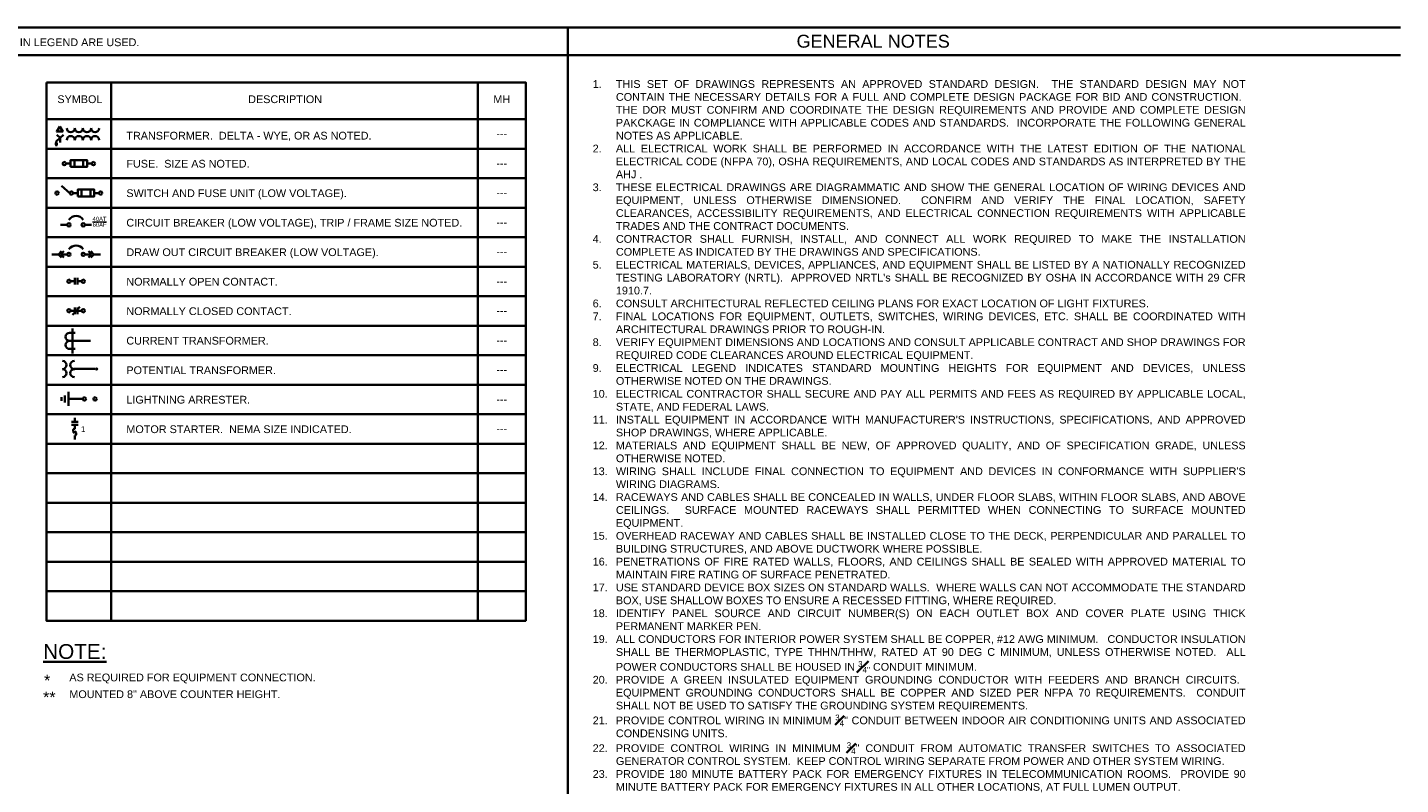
# Model space of a CAD drawing. Header units: inches. Extents: x 19734 to 20651, y 931 to 1552.
# Tile 4 of 4: x 20128 to 20651, y 1264 to 1552. Entities that reach past the tile are written whole.
import ezdxf
from ezdxf.enums import TextEntityAlignment as Align

# ---------------------------------------------------------------- set-up
doc = ezdxf.new("R2010")
doc.units = ezdxf.units.IN
doc.header["$MEASUREMENT"] = 0
doc.layers.add('G-ANNO-LEGN', color=7, linetype='Continuous', lineweight=35)
doc.layers.add('G-ANNO-NOTE', color=7, linetype='Continuous', lineweight=35)
doc.styles.add('Arial', font='arial.ttf', dxfattribs={"height": 0.125})

msp = doc.modelspace()

# ---------------------------------------------------------------- hatches: boundary and pattern name
at = {"layer": 'G-ANNO-LEGN'}
h = msp.add_hatch(color=256, dxfattribs=at)
h.dxf.hatch_style = 1
h.paths.add_polyline_path([(20155.23, 1422.34, 1), (20153.96, 1422.34, 1)])

# ---------------------------------------------------------------- linework, layer by layer
for p, q in [((19734.29, 1552.42), (20334.1, 1552.42)), ((19734.29, 1541.88), (20334.1, 1541.88)), ((20160.19, 1531.48), (20160.19, 1326.43)), ((20299.82, 1531.48), (20299.82, 1326.43)), ((20138.67, 1508.09), (20139.8, 1508.09)), ((20138.81, 1507.83), (20139.66, 1507.83)), ((20138.95, 1507.58), (20139.52, 1507.58)), ((20140.67, 1510.34), (20139.23, 1508.95)), ((20139.23, 1508.95), (20139.23, 1508.09)), ((20140.67, 1510.34), (20139.39, 1511.58)), ((20140.67, 1510.34), (20141.96, 1511.58)), ((20140.67, 1510.34), (20140.67, 1508.61)), ((20146.12, 1501.92), (20146.12, 1499.28)), ((20149.49, 1501.92), (20149.49, 1499.28)), ((20144.65, 1500.6), (20142.88, 1500.6)), ((20152.74, 1500.6), (20150.97, 1500.6)), ((20144.37, 1489.36), (20141.19, 1492.13)), ((20147.4, 1489.36), (20145.63, 1489.36)), ((20148.87, 1490.68), (20148.87, 1488.05)), ((20152.24, 1490.68), (20152.24, 1488.05)), ((20155.49, 1489.36), (20153.72, 1489.36)), ((20140.89, 1477.25), (20143.42, 1477.25)), ((20150.16, 1477.25), (20152.69, 1477.25)), ((20137.52, 1466.01), (20140.05, 1466.01)), ((20140.05, 1466.01), (20141.24, 1467.2)), ((20140.05, 1466.01), (20141.24, 1464.82)), ((20140.89, 1466.01), (20142.08, 1467.2)), ((20140.89, 1466.01), (20143.42, 1466.01)), ((20140.89, 1466.01), (20142.08, 1464.82)), ((20150.16, 1466.01), (20152.69, 1466.01)), ((20152.69, 1466.01), (20151.5, 1467.2)), ((20152.69, 1466.01), (20151.5, 1464.82)), ((20153.53, 1466.01), (20152.34, 1467.2)), ((20153.53, 1466.01), (20152.34, 1464.82)), ((20153.53, 1466.01), (20156.06, 1466.01)), ((20144.68, 1455.76), (20146.24, 1455.76)), ((20146.24, 1457.02), (20146.24, 1454.49)), ((20147.34, 1457.02), (20147.34, 1454.49)), ((20147.34, 1455.76), (20148.9, 1455.76)), ((20144.68, 1444.52), (20146.24, 1444.52)), ((20148.18, 1446.03), (20145.4, 1443.01)), ((20146.24, 1445.79), (20146.24, 1443.26)), ((20147.34, 1445.79), (20147.34, 1443.26)), ((20147.34, 1444.52), (20148.9, 1444.52)), ((20144.33, 1436.14), (20146.43, 1436.14)), ((20145.38, 1437.82), (20145.38, 1428.27)), ((20144.33, 1433.05), (20152.33, 1433.05)), ((20144.33, 1429.96), (20146.43, 1429.96)), ((20145.96, 1422.34), (20153.96, 1422.34)), ((20143.89, 1413.58), (20143.89, 1408.28)), ((20141.2, 1411.59), (20141.2, 1410.27)), ((20142.54, 1412.26), (20142.54, 1409.61)), ((20149.3, 1410.93), (20143.89, 1410.93)), ((20147.51, 1402.18), (20144.98, 1402.18)), ((20146.24, 1403.74), (20146.24, 1402.18)), ((20147.51, 1401.09), (20144.98, 1401.09)), ((20146.24, 1401.09), (20146.24, 1399.53)), ((20146.24, 1395.44), (20146.24, 1397))]:
    msp.add_line(p, q, dxfattribs=at)
at = {"layer": 'G-ANNO-LEGN', "linetype": 'Continuous'}
for p, q in [((20334.1, 1552.42), (20651.37, 1552.42)), ((20334.23, 1012.23), (20334.1, 1552.42)), ((20334.1, 1541.88), (20651.37, 1541.88))]:
    msp.add_line(p, q, dxfattribs=at)
at = {"layer": 'G-ANNO-LEGN'}
for points in [[(20135.49, 1531.48), (20318.07, 1531.48), (20318.07, 1517.44), (20135.49, 1517.44)], [(20135.49, 1517.44), (20318.07, 1517.44), (20318.07, 1506.2), (20135.49, 1506.2)], [(20140.57, 1514.76), (20139.43, 1512.78), (20141.71, 1512.78)], [(20135.49, 1506.2), (20318.07, 1506.2), (20318.07, 1494.96), (20135.49, 1494.96)], [(20135.49, 1494.96), (20318.07, 1494.96), (20318.07, 1483.73), (20135.49, 1483.73)], [(20135.49, 1483.73), (20318.07, 1483.73), (20318.07, 1472.49), (20135.49, 1472.49)], [(20135.49, 1472.49), (20318.07, 1472.49), (20318.07, 1461.26), (20135.49, 1461.26)], [(20135.49, 1461.26), (20318.07, 1461.26), (20318.07, 1450.02), (20135.49, 1450.02)], [(20135.49, 1450.02), (20318.07, 1450.02), (20318.07, 1438.79), (20135.49, 1438.79)], [(20135.49, 1438.79), (20318.07, 1438.79), (20318.07, 1427.55), (20135.49, 1427.55)], [(20135.49, 1427.55), (20318.07, 1427.55), (20318.07, 1416.32), (20135.49, 1416.32)], [(20135.49, 1416.32), (20318.07, 1416.32), (20318.07, 1405.08), (20135.49, 1405.08)], [(20135.49, 1405.08), (20318.07, 1405.08), (20318.07, 1393.84), (20135.49, 1393.84)], [(20135.49, 1393.84), (20318.07, 1393.84), (20318.07, 1382.61), (20135.49, 1382.61)], [(20135.49, 1382.61), (20318.07, 1382.61), (20318.07, 1371.37), (20135.49, 1371.37)], [(20135.49, 1371.37), (20318.07, 1371.37), (20318.07, 1360.14), (20135.49, 1360.14)], [(20135.49, 1360.14), (20318.07, 1360.14), (20318.07, 1348.9), (20135.49, 1348.9)], [(20135.49, 1348.9), (20318.07, 1348.9), (20318.07, 1337.67), (20135.49, 1337.67)], [(20135.49, 1337.67), (20318.07, 1337.67), (20318.07, 1326.43), (20135.49, 1326.43)]]:
    msp.add_lwpolyline(points, close=True, dxfattribs=at)
at = {"layer": 'G-ANNO-LEGN', "linetype": 'Continuous'}
for points in [[(20144.65, 1499.28), (20150.97, 1499.28), (20150.97, 1501.92), (20144.65, 1501.92)], [(20147.4, 1488.05), (20153.72, 1488.05), (20153.72, 1490.68), (20147.4, 1490.68)]]:
    msp.add_lwpolyline(points, close=True, dxfattribs=at)
at = {"layer": 'G-ANNO-LEGN'}
for centre in [(20142.25, 1500.6), (20153.37, 1500.6), (20139.52, 1489.36), (20145, 1489.36), (20156.12, 1489.36), (20144.05, 1477.25), (20149.53, 1477.25), (20144.05, 1466.01), (20149.53, 1466.01), (20144.05, 1455.76), (20149.53, 1455.76), (20144.05, 1444.52), (20149.53, 1444.52), (20149.93, 1410.93), (20154, 1410.93)]:
    msp.add_circle(centre, 0.632, dxfattribs=at)
for centre, radius, start, end in [((20144.74, 1514.07), 1.54, 180, 0), ((20147.83, 1514.07), 1.54, 180, 0), ((20150.92, 1514.07), 1.54, 180, 0), ((20154.01, 1514.07), 1.54, 180, 0), ((20144.74, 1509.54), 1.54, 0, 180), ((20147.83, 1509.54), 1.54, 0, 180), ((20150.92, 1509.54), 1.54, 0, 180), ((20154.01, 1509.54), 1.54, 0, 180), ((20146.79, 1477.25), 3.37, 35.6591, 144.3409), ((20146.79, 1466.01), 3.37, 35.6591, 144.3409), ((20144.33, 1434.59), 1.54, 90, 270), ((20144.33, 1431.5), 1.54, 90, 270), ((20141.58, 1423.87), 1.54, 270, 90), ((20146.12, 1423.87), 1.54, 90, 270), ((20141.58, 1420.78), 1.54, 270, 90), ((20146.12, 1420.78), 1.54, 90, 270), ((20146.24, 1398.9), 0.632, 90, 336.1401), ((20146.24, 1397.63), 0.632, 270, 156.1401)]:
    msp.add_arc(centre, radius, start, end, dxfattribs=at)

# ---------------------------------------------------------------- texts
at = {"layer": 'G-ANNO-LEGN', "attachment_point": 1, "style": 'Arial'}
for s, insert, char_height, width in [('ATTENTION:  NOT ALL SYMBOLS SHOWN IN LEGEND ARE USED.', (20042.25, 1548.25), 2.9494, 133.7021), ('\\PSYMBOL', (20139.64, 1531.48), 2.949, 19.0432), ('\\pxqc;\\PDESCRIPTION', (20211.06, 1531.48), 2.9494, 30.7104), ('\\pxqc;\\PMH', (20299.82, 1531.48), 2.949, 18.2579), ('TRANSFORMER.  DELTA - WYE, OR AS NOTED.', (20165.93, 1512.69), 2.9494, 132.9308), ('\\pxqc;---', (20299.82, 1513.42), 2.949, 18.2579), ('FUSE.  SIZE AS NOTED.', (20165.93, 1502), 2.9494, 132.9308), ('\\pxqc;---', (20299.82, 1502.19), 2.949, 18.2579), ('SWITCH AND FUSE UNIT (LOW VOLTAGE).', (20165.93, 1490.77), 2.9494, 132.9308), ('\\pxqc;---', (20299.82, 1490.95), 2.949, 18.2579), ('CIRCUIT BREAKER (LOW VOLTAGE), TRIP / FRAME SIZE NOTED.', (20165.93, 1479.53), 2.9494, 132.9308), ('\\pxqc;---', (20299.82, 1479.71), 2.949, 18.2579), ('DRAW OUT CIRCUIT BREAKER (LOW VOLTAGE).', (20165.93, 1468.3), 2.9494, 132.9308), ('\\pxqc;---', (20299.82, 1468.48), 2.949, 18.2579), ('NORMALLY OPEN CONTACT.', (20165.93, 1457.06), 2.9494, 132.9308), ('\\pxqc;---', (20299.82, 1457.24), 2.949, 18.2579), ('NORMALLY CLOSED CONTACT.', (20165.93, 1445.83), 2.9494, 132.9308), ('\\pxqc;---', (20299.82, 1446.01), 2.949, 18.2579), ('CURRENT TRANSFORMER.', (20165.93, 1434.59), 2.9494, 132.9308), ('\\pxqc;---', (20299.82, 1434.77), 2.949, 18.2579), ('POTENTIAL TRANSFORMER.', (20165.93, 1423.35), 2.9494, 132.9308), ('\\pxqc;---', (20299.82, 1423.54), 2.949, 18.2579), ('LIGHTNING ARRESTER.', (20165.93, 1412.12), 2.9494, 132.9308), ('\\pxqc;---', (20299.82, 1412.3), 2.949, 18.2579), ('MOTOR STARTER.  NEMA SIZE INDICATED.', (20165.93, 1400.88), 2.9494, 132.9308), ('\\pxqc;---', (20299.82, 1401.06), 2.949, 18.2579), ('\\pxqc;*', (20131.48, 1305.9), 4.389, 8.5789), ('AS REQUIRED FOR EQUIPMENT CONNECTION.', (20144.21, 1306.33), 2.9494, 132.9308), ('\\pxqc;**', (20127.46, 1299.5), 4.389, 18.2579), ('MOUNTED 8" ABOVE COUNTER HEIGHT.', (20144.21, 1299.95), 2.9494, 132.9308)]:
    msp.add_mtext(s, dxfattribs=dict(at, insert=insert, char_height=char_height, width=width))
at = {"layer": 'G-ANNO-LEGN', "lineweight": 15, "attachment_point": 1, "style": 'Arial'}
for s, insert, char_height, width in [('\\A1;{\\H0.75x;\\S40AT/60AF;}', (20153.09, 1480.32), 2.1067, 5.6594), ('\\A1;1', (20148.67, 1400.51), 2.107, 1.9478)]:
    msp.add_mtext(s, dxfattribs=dict(at, insert=insert, char_height=char_height, width=width))
at = {"layer": 'G-ANNO-LEGN', "insert": (20134.25, 1317.57), "char_height": 5.642, "attachment_point": 1, "style": 'Arial'}
msp.add_mtext_dynamic_manual_height_columns('{\\LNOTE:}', width=158.1692, gutter_width=0.0408, heights=[0], dxfattribs=at)
at = {"layer": 'G-ANNO-NOTE', "color": 7, "style": 'Arial'}
msp.add_text('GENERAL NOTES', height=4.9156, dxfattribs=at).set_placement((20421.26, 1547.18), align=Align.MIDDLE_LEFT)
at = {"layer": 'G-ANNO-NOTE', "insert": (20343.59, 1532.36), "char_height": 2.94935, "width": 248.0248, "attachment_point": 1, "style": 'Arial'}
msp.add_mtext('\\A1;\\pxi-3,l3,sm1,qj,t3,6;1.^ITHIS SET OF DRAWINGS REPRESENTS AN APPROVED STANDARD DESIGN.  THE STANDARD DESIGN MAY NOT CONTAIN THE NECESSARY DETAILS FOR A FULL AND COMPLETE DESIGN PACKAGE FOR BID AND CONSTRUCTION.  THE DOR MUST CONFIRM AND COORDINATE THE DESIGN REQUIREMENTS AND PROVIDE AND COMPLETE DESIGN PAKCKAGE IN COMPLIANCE WITH APPLICABLE CODES AND STANDARDS.  INCORPORATE THE FOLLOWING GENERAL NOTES AS APPLICABLE.\\P2.^IALL ELECTRICAL WORK SHALL BE PERFORMED IN ACCORDANCE WITH THE LATEST EDITION OF THE NATIONAL ELECTRICAL CODE (NFPA 70), OSHA REQUIREMENTS, AND LOCAL CODES AND STANDARDS AS INTERPRETED BY THE AHJ .\\P3.^ITHESE ELECTRICAL DRAWINGS ARE DIAGRAMMATIC AND SHOW THE GENERAL LOCATION OF WIRING DEVICES AND EQUIPMENT, UNLESS OTHERWISE DIMENSIONED.  CONFIRM AND VERIFY THE FINAL LOCATION, SAFETY CLEARANCES, ACCESSIBILITY REQUIREMENTS, AND ELECTRICAL CONNECTION REQUIREMENTS WITH APPLICABLE TRADES AND THE CONTRACT DOCUMENTS.\\P4.^ICONTRACTOR SHALL FURNISH, INSTALL, AND CONNECT ALL WORK REQUIRED TO MAKE THE INSTALLATION COMPLETE AS INDICATED BY THE DRAWINGS AND SPECIFICATIONS.\\P5.^IELECTRICAL MATERIALS, DEVICES, APPLIANCES, AND EQUIPMENT SHALL BE LISTED BY A NATIONALLY RECOGNIZED TESTING LABORATORY (NRTL).  APPROVED NRTL\'s SHALL BE RECOGNIZED BY OSHA IN ACCORDANCE WITH 29 CFR 1910.7.\\P6.^ICONSULT ARCHITECTURAL REFLECTED CEILING PLANS FOR EXACT LOCATION OF LIGHT FIXTURES.\\P7.^IFINAL LOCATIONS FOR EQUIPMENT, OUTLETS, SWITCHES, WIRING DEVICES, ETC. SHALL BE COORDINATED WITH ARCHITECTURAL DRAWINGS PRIOR TO ROUGH-IN.\\P8.^IVERIFY EQUIPMENT DIMENSIONS AND LOCATIONS AND CONSULT APPLICABLE CONTRACT AND SHOP DRAWINGS FOR REQUIRED CODE CLEARANCES AROUND ELECTRICAL EQUIPMENT.\\P9.^IELECTRICAL LEGEND INDICATES STANDARD MOUNTING HEIGHTS FOR EQUIPMENT AND DEVICES, UNLESS OTHERWISE NOTED ON THE DRAWINGS.\\P10.^IELECTRICAL CONTRACTOR SHALL SECURE AND PAY ALL PERMITS AND FEES AS REQUIRED BY APPLICABLE LOCAL, STATE, AND FEDERAL LAWS.\\P11.^IINSTALL EQUIPMENT IN ACCORDANCE WITH MANUFACTURER\'S INSTRUCTIONS, SPECIFICATIONS, AND APPROVED SHOP DRAWINGS, WHERE APPLICABLE.\\P12.^IMATERIALS AND EQUIPMENT SHALL BE NEW, OF APPROVED QUALITY, AND OF SPECIFICATION GRADE, UNLESS OTHERWISE NOTED.\\P13.^IWIRING SHALL INCLUDE FINAL CONNECTION TO EQUIPMENT AND DEVICES IN CONFORMANCE WITH SUPPLIER\'S WIRING DIAGRAMS.\\P14.^IRACEWAYS AND CABLES SHALL BE CONCEALED IN WALLS, UNDER FLOOR SLABS, WITHIN FLOOR SLABS, AND ABOVE CEILINGS.  SURFACE MOUNTED RACEWAYS SHALL PERMITTED WHEN CONNECTING TO SURFACE MOUNTED EQUIPMENT.\\P15.^IOVERHEAD RACEWAY AND CABLES SHALL BE INSTALLED CLOSE TO THE DECK, PERPENDICULAR AND PARALLEL TO BUILDING STRUCTURES, AND ABOVE DUCTWORK WHERE POSSIBLE.\\P16.^IPENETRATIONS OF FIRE RATED WALLS, FLOORS, AND CEILINGS SHALL BE SEALED WITH APPROVED MATERIAL TO MAINTAIN FIRE RATING OF SURFACE PENETRATED. \\P17.^IUSE STANDARD DEVICE BOX SIZES ON STANDARD WALLS.  WHERE WALLS CAN NOT ACCOMMODATE THE STANDARD BOX, USE SHALLOW BOXES TO ENSURE A RECESSED FITTING, WHERE REQUIRED.\\P18.^IIDENTIFY PANEL SOURCE AND CIRCUIT NUMBER(S) ON EACH OUTLET BOX AND COVER PLATE USING THICK PERMANENT MARKER PEN.\\P19.^IALL CONDUCTORS FOR INTERIOR POWER SYSTEM SHALL BE COPPER, #12 AWG MINIMUM.   CONDUCTOR INSULATION SHALL BE THERMOPLASTIC, TYPE THHN/THHW, RATED AT 90 DEG C MINIMUM, UNLESS OTHERWISE NOTED.  ALL POWER CONDUCTORS SHALL BE HOUSED IN {\\H0.75x;\\S3#4";} CONDUIT MINIMUM.\\P20.^IPROVIDE A GREEN INSULATED EQUIPMENT GROUNDING CONDUCTOR WITH FEEDERS AND BRANCH CIRCUITS.  EQUIPMENT GROUNDING CONDUCTORS SHALL BE COPPER AND SIZED PER NFPA 70 REQUIREMENTS.  CONDUIT SHALL NOT BE USED TO SATISFY THE GROUNDING SYSTEM REQUIREMENTS.\\P21.^IPROVIDE CONTROL WIRING IN MINIMUM {\\H0.75x;\\S3#4;}" CONDUIT BETWEEN INDOOR AIR CONDITIONING UNITS AND ASSOCIATED CONDENSING UNITS.\\P22.^IPROVIDE CONTROL WIRING IN MINIMUM {\\H0.75x;\\S3#4;}" CONDUIT FROM AUTOMATIC TRANSFER SWITCHES TO ASSOCIATED GENERATOR CONTROL SYSTEM.  KEEP CONTROL WIRING SEPARATE FROM POWER AND OTHER SYSTEM WIRING.\\P23.^IPROVIDE 180 MINUTE BATTERY PACK FOR EMERGENCY FIXTURES IN TELECOMMUNICATION ROOMS.  PROVIDE 90 MINUTE BATTERY PACK FOR EMERGENCY FIXTURES IN ALL OTHER LOCATIONS, AT FULL LUMEN OUTPUT.\\P24.^IRECEPTACLES, LIGHT SWITCHES, AND OTHER WIRING DEVICES SHALL BE FLUSH MOUNTED (EXCEPT WHEN OTHERWISE NOTED), MEASURED FROM FINISHED GRADE TO CENTER OF OUTLET BOX, UNLESS OTHERWISE DIMENSIONED.  SEE NOTE 8 ABOVE.\\P25.^IPANELBOARDS, SWITCHES, CONTROL CABINETS, AND SIMILAR TYPE EQUIPMENT SHALL BE INSTALLED AT A HEIGHT MEASURED FROM FINISH GRADE TO TOP OF ENCLOSURE.  SEE NOTE 8 ABOVE.\\P26.^ICONTRACTOR SHALL VERIFY EXISTING VOLTAGES, CIRCUITS, AND ANY RELEVANT EXISTING CONDITION PRIOR TO PERFORMING ANY RENOVATION WORK.\\P27.^IDATA AND COMMUNICATION OUTLETS, WHERE SHOWN, SHALL INCLUDE FLUSH MOUNTED SINGLE-GANG BOX, FACEPLATE, CAT 6 RJ-45 MODULAR JACK AND OTHER COMPONENTS REQUIRED FOR COMPLETE AND FINISH INSTALLATION.  INSTALL ONE 1" CONDUIT FROM OUTLET TO 6" ABOVE CEILING FOR FUTURE CABLE INSTALL, UNLESS OTHERWISE NOTED.\\P28.^ISURGE PROTECTION MUST BE INSTALLED PER REQUIREMENTS IN NFPA 780,  PARAGRAPHS 4.20 AND 8.6.', dxfattribs=at)

doc.saveas('drawing.dxf')
